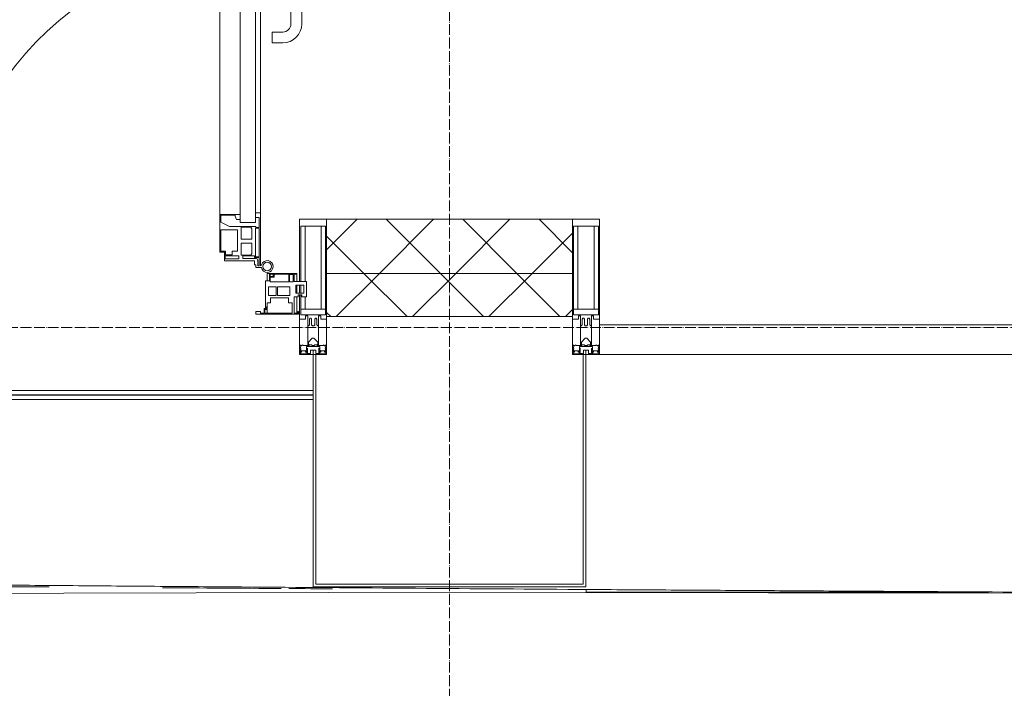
# Model space of a CAD drawing. Header units: millimetres. Extents: x 5617 to 101514, y 7718 to 215953.
# Tile 33 of 61: x 47503 to 49325, y 14732 to 15969. Entities that reach past the tile are written whole.
import ezdxf

# ---------------------------------------------------------------- set-up
doc = ezdxf.new("R2010")
doc.units = ezdxf.units.MM
doc.linetypes.add('ADSK_Линия сетки', pattern=[25, 20, -2.5, 0, -2.5])
doc.linetypes.add('Линия сетки', pattern=[25, 20, -2.5, 0, -2.5])
for name, color, linetype, lineweight in [('Двери', 7, 'Continuous', 18), ('Импосты витража', 7, 'Continuous', 18), ('Колонны', 7, 'Continuous', 18), ('Ограждение', 7, 'Continuous', 18), ('Оси', 7, 'Continuous', 9), ('Панели витража', 7, 'Continuous', 18), ('Поручни', 7, 'Continuous', 18), ('Стены разрез', 7, 'Continuous', 40), ('Стены штриховка', 7, 'Continuous', 40), ('Форма', 7, 'Continuous', 18), ('Формообразующий элемент-перекрытие', 7, 'Continuous', 18), ('Элементы узлов', 7, 'Continuous', 18)]:
    doc.layers.add(name, color=color, linetype=linetype, lineweight=lineweight)
pattern_1 = [(45, (0, 0), (-70.71068, 70.71068), []), (135, (0, 0), (-70.71068, -70.71068), [])]

# ---------------------------------------------------------------- blocks, each defined once
blk = doc.blocks.new('System Panel - A_PAN_Glass-7508020-МКСС_К4_L20_68_100_')
at = {"layer": 'Панели витража', "color": 253, "lineweight": 5, "true_color": 0xaaaaaa}
for p, q in [((656.25, 55), (-656.25, 55)), ((-656.25, 55), (-656.25, 0)), ((656.25, 0), (656.25, 55)), ((-656.25, 0), (656.25, 0))]:
    blk.add_line(p, q, dxfattribs=at)
blk = doc.blocks.new('Rectangular Mullion - 50Wx250H-V40-МКСС_К4_L20_68_100_')
at = {"layer": 'Элементы узлов', "color": 253, "lineweight": 5, "true_color": 0xaaaaaa}
for p, q in [((-25, 135.1), (-25, 250)), ((-25, 250), (0, 250)), ((-23, 237.3), (0, 237.3)), ((-23, 237.3), (-23, 135.1)), ((-14.9, 135.1), (-14.9, 237.3)), ((25, 250), (0, 250)), ((23, 237.3), (0, 237.3)), ((14.9, 84), (14.9, 237.3)), ((23, 237.3), (23, 73.6)), ((25, 65.2), (25, 250)), ((-25, 113.4), (-25, 128.4)), ((-23, 128.4), (-23, 113.4)), ((-25, 65.2), (-25, 110.1)), ((-23, 110.1), (-23, 73.6)), ((-14.9, 84), (-14.9, 106.6)), ((0, 84), (-23, 84)), ((-0.5, 73.6), (-23, 73.6)), ((0, 84), (23, 84)), ((0.5, 73.6), (23, 73.6)), ((-14, 65.2), (-25, 65.2)), ((-14, 71.3), (-14, 65.2)), ((-10, 71.3), (-14, 71.3)), ((-10, 53), (-10, 71.3)), ((-7, 65.2), (-5.9, 67.3)), ((-7, 65.2), (-7, 54.7)), ((-4.1, 67.3), (-5.9, 67.3)), ((-4.1, 67.3), (-2.9, 65.1)), ((-2.9, 65.1), (-2.9, 54.6)), ((4.1, 67.3), (2.9, 65.1)), ((2.9, 65.1), (2.9, 54.6)), ((4.1, 67.3), (5.9, 67.3)), ((7, 65.2), (5.9, 67.3)), ((7, 65.2), (7, 54.7)), ((10, 71.3), (14, 71.3)), ((10, 53), (10, 71.3)), ((14, 71.3), (14, 65.2)), ((14, 65.2), (25, 65.2)), ((-8.7, 53), (-10, 53)), ((-10, 53), (-10, 17)), ((-8.7, 53), (-7, 54.7)), ((-1.3, 53), (-2.9, 54.6)), ((0, 53), (-1.3, 53)), ((0, 53), (1.3, 53)), ((1.3, 53), (2.9, 54.6)), ((8.7, 53), (7, 54.7)), ((8.7, 53), (10, 53)), ((10, 53), (10, 17)), ((-8.5, 23), (-1.5, 30)), ((-8.5, 18.5), (-8.5, 23)), ((-7.5, 18.5), (-8.5, 18.5)), ((-7.5, 17), (-7.5, 18.5)), ((-1.5, 30), (0, 30)), ((1.5, 30), (0, 30)), ((8.5, 23), (1.5, 30)), ((7.5, 18.5), (8.5, 18.5)), ((7.5, 17), (7.5, 18.5)), ((8.5, 18.5), (8.5, 23)), ((-23.8, 14.6), (-25, 14.2)), ((-25, 0), (-25, 14.2)), ((-22.3, 17), (-23.8, 17)), ((-23.8, 17), (-23.8, 14.6)), ((-22.5, 10.6), (-23.8, 14.6)), ((-22.5, 10.6), (-23.7, 9.9)), ((-23.7, 1.3), (-23.7, 9.9)), ((-23.7, 1.3), (-11.8, 1.3)), ((-23.2, 10.2), (-22.5, 8)), ((-22.5, 8), (-22.5, 4.5)), ((-21.3, 4.5), (-22.5, 4.5)), ((-22.3, 17), (-22.3, 16)), ((-22.3, 16), (-21.3, 16)), ((-19, 17.6), (-21.3, 16)), ((-21.3, 4.5), (-21.3, 6.5)), ((-21.3, 6.5), (-14.2, 6.5)), ((-18.4, 16.6), (-19, 17.6)), ((-7.4, 16.6), (-18.4, 16.6)), ((-14.2, 6.5), (-14.2, 4.5)), ((-13.2, 4.5), (-14.2, 4.5)), ((-13.2, 4.5), (-12.2, 7.2)), ((-12.7, 7.6), (-11.3, 11.4)), ((-12.7, 7.6), (-11.8, 6.9)), ((-12.2, 9), (-12.2, 14.8)), ((-12.2, 14.8), (0, 14.8)), ((-11.8, 1.3), (-11.8, 6.9)), ((-10.5, 11.2), (-11.3, 11.4)), ((-10.5, 1.5), (-10.5, 11.2)), ((-4.8, 1.5), (-10.5, 1.5)), ((-10, 17), (-7.5, 17)), ((-7.4, 18), (-7.4, 16.6)), ((-2.6, 18), (-7.4, 18)), ((0, 8), (-4.8, 8)), ((-4.8, 1.5), (-4.8, 8)), ((-2.6, 18), (-2.6, 16.8)), ((-2.6, 16.8), (0, 16.8)), ((2.6, 16.8), (0, 16.8)), ((0, 14.8), (0, 16.8)), ((0, 14.8), (0, 16.8)), ((12.2, 14.8), (0, 14.8)), ((0, 0), (0, 8)), ((0, 8), (4.8, 8)), ((0, 0), (0, 8)), ((2.6, 18), (2.6, 16.8)), ((2.6, 18), (7.4, 18)), ((4.8, 1.5), (4.8, 8)), ((4.8, 1.5), (10.5, 1.5)), ((7.4, 18), (7.4, 16.6)), ((7.4, 16.6), (18.4, 16.6)), ((10, 17), (7.5, 17)), ((10.5, 11.2), (11.3, 11.4)), ((10.5, 1.5), (10.5, 11.2)), ((12.7, 7.6), (11.3, 11.4)), ((12.7, 7.6), (11.8, 6.9)), ((11.8, 1.3), (11.8, 6.9)), ((23.7, 1.3), (11.8, 1.3)), ((12.2, 9), (12.2, 14.8)), ((13.2, 4.5), (12.2, 7.2)), ((13.2, 4.5), (14.2, 4.5)), ((21.3, 6.5), (14.2, 6.5)), ((14.2, 6.5), (14.2, 4.5)), ((18.4, 16.6), (19, 17.6)), ((19, 17.6), (21.3, 16)), ((22.3, 16), (21.3, 16)), ((21.3, 4.5), (21.3, 6.5)), ((21.3, 4.5), (22.5, 4.5)), ((22.3, 17), (22.3, 16)), ((22.3, 17), (23.8, 17)), ((22.5, 10.6), (23.8, 14.6)), ((22.5, 10.6), (23.7, 9.9)), ((23.2, 10.2), (22.5, 8)), ((22.5, 8), (22.5, 4.5)), ((23.7, 1.3), (23.7, 9.9)), ((23.8, 17), (23.8, 14.6)), ((23.8, 14.6), (25, 14.2)), ((25, 0), (25, 14.2)), ((-25, 0), (0, 0)), ((25, 0), (0, 0))]:
    blk.add_line(p, q, dxfattribs=at)
for centre, start, end in [((-0.5, 73.1), 360, 90), ((0.5, 73.1), 90, 180)]:
    blk.add_arc(centre, 0.5, start, end, dxfattribs=at)
blk = doc.blocks.new('Rectangular Mullion - R_StandardFrame_50Wx250H-V41-МКСС_К4_L20_68_100_')
at = {"layer": 'Импосты витража', "color": 253, "lineweight": 5, "true_color": 0xaaaaaa}
for p, q in [((-25, -110.1), (-25, 0)), ((-25, 0), (0, 0)), ((5, 0), (25, 0)), ((25, 0), (25, -250)), ((-25, -128.4), (-25, -113.4)), ((-25, -250), (-25, -135.1)), ((25, -250), (-25, -250))]:
    blk.add_line(p, q, dxfattribs=at)
blk = doc.blocks.new('Rectangular Mullion - 50Wx250H-2623690-МКСС_К4_L20_68_100_')
at = {"layer": 'Элементы узлов', "color": 253, "lineweight": 5, "true_color": 0xaaaaaa}
for p, q in [((-25, 65.2), (-25, 250)), ((-25, 250), (0, 250)), ((-23, 237.3), (0, 237.3)), ((-23, 237.3), (-23, 73.6)), ((-14.9, 84), (-14.9, 237.3)), ((25, 250), (0, 250)), ((23, 237.3), (0, 237.3)), ((14.9, 84), (14.9, 237.3)), ((23, 237.3), (23, 73.6)), ((25, 65.2), (25, 250)), ((0, 84), (-23, 84)), ((-0.5, 73.6), (-23, 73.6)), ((0, 84), (23, 84)), ((0.5, 73.6), (23, 73.6)), ((-14, 65.2), (-25, 65.2)), ((-14, 71.3), (-14, 65.2)), ((-10, 71.3), (-14, 71.3)), ((-10, 53), (-10, 71.3)), ((-7, 65.2), (-5.9, 67.3)), ((-7, 65.2), (-7, 54.7)), ((-4.1, 67.3), (-5.9, 67.3)), ((-4.1, 67.3), (-2.9, 65.1)), ((-2.9, 65.1), (-2.9, 54.6)), ((4.1, 67.3), (2.9, 65.1)), ((2.9, 65.1), (2.9, 54.6)), ((4.1, 67.3), (5.9, 67.3)), ((7, 65.2), (5.9, 67.3)), ((7, 65.2), (7, 54.7)), ((10, 71.3), (14, 71.3)), ((10, 53), (10, 71.3)), ((14, 71.3), (14, 65.2)), ((14, 65.2), (25, 65.2)), ((-8.7, 53), (-10, 53)), ((-10, 53), (-10, 17)), ((-8.7, 53), (-7, 54.7)), ((-1.3, 53), (-2.9, 54.6)), ((0, 53), (-1.3, 53)), ((0, 53), (1.3, 53)), ((1.3, 53), (2.9, 54.6)), ((8.7, 53), (7, 54.7)), ((8.7, 53), (10, 53)), ((10, 53), (10, 17)), ((-8.5, 23), (-1.5, 30)), ((-8.5, 18.5), (-8.5, 23)), ((-7.5, 18.5), (-8.5, 18.5)), ((-7.5, 17), (-7.5, 18.5)), ((-1.5, 30), (0, 30)), ((1.5, 30), (0, 30)), ((8.5, 23), (1.5, 30)), ((7.5, 18.5), (8.5, 18.5)), ((7.5, 17), (7.5, 18.5)), ((8.5, 18.5), (8.5, 23)), ((-23.8, 14.6), (-25, 14.2)), ((-25, 0), (-25, 14.2)), ((-22.3, 17), (-23.8, 17)), ((-23.8, 17), (-23.8, 14.6)), ((-22.5, 10.6), (-23.8, 14.6)), ((-22.5, 10.6), (-23.7, 9.9)), ((-23.7, 1.3), (-23.7, 9.9)), ((-23.7, 1.3), (-11.8, 1.3)), ((-23.2, 10.2), (-22.5, 8)), ((-22.5, 8), (-22.5, 4.5)), ((-21.3, 4.5), (-22.5, 4.5)), ((-22.3, 17), (-22.3, 16)), ((-22.3, 16), (-21.3, 16)), ((-19, 17.6), (-21.3, 16)), ((-21.3, 4.5), (-21.3, 6.5)), ((-21.3, 6.5), (-14.2, 6.5)), ((-18.4, 16.6), (-19, 17.6)), ((-7.4, 16.6), (-18.4, 16.6)), ((-14.2, 6.5), (-14.2, 4.5)), ((-13.2, 4.5), (-14.2, 4.5)), ((-13.2, 4.5), (-12.2, 7.2)), ((-12.7, 7.6), (-11.3, 11.4)), ((-12.7, 7.6), (-11.8, 6.9)), ((-12.2, 9), (-12.2, 14.8)), ((-12.2, 14.8), (0, 14.8)), ((-11.8, 1.3), (-11.8, 6.9)), ((-10.5, 11.2), (-11.3, 11.4)), ((-10.5, 1.5), (-10.5, 11.2)), ((-4.8, 1.5), (-10.5, 1.5)), ((-10, 17), (-7.5, 17)), ((-7.4, 18), (-7.4, 16.6)), ((-2.6, 18), (-7.4, 18)), ((0, 8), (-4.8, 8)), ((-4.8, 1.5), (-4.8, 8)), ((-2.6, 18), (-2.6, 16.8)), ((-2.6, 16.8), (0, 16.8)), ((2.6, 16.8), (0, 16.8)), ((0, 14.8), (0, 16.8)), ((0, 14.8), (0, 16.8)), ((12.2, 14.8), (0, 14.8)), ((0, 0), (0, 8)), ((0, 8), (4.8, 8)), ((0, 0), (0, 8)), ((2.6, 18), (2.6, 16.8)), ((2.6, 18), (7.4, 18)), ((4.8, 1.5), (4.8, 8)), ((4.8, 1.5), (10.5, 1.5)), ((7.4, 18), (7.4, 16.6)), ((7.4, 16.6), (18.4, 16.6)), ((10, 17), (7.5, 17)), ((10.5, 11.2), (11.3, 11.4)), ((10.5, 1.5), (10.5, 11.2)), ((12.7, 7.6), (11.3, 11.4)), ((12.7, 7.6), (11.8, 6.9)), ((11.8, 1.3), (11.8, 6.9)), ((23.7, 1.3), (11.8, 1.3)), ((12.2, 9), (12.2, 14.8)), ((13.2, 4.5), (12.2, 7.2)), ((13.2, 4.5), (14.2, 4.5)), ((21.3, 6.5), (14.2, 6.5)), ((14.2, 6.5), (14.2, 4.5)), ((18.4, 16.6), (19, 17.6)), ((19, 17.6), (21.3, 16)), ((22.3, 16), (21.3, 16)), ((21.3, 4.5), (21.3, 6.5)), ((21.3, 4.5), (22.5, 4.5)), ((22.3, 17), (22.3, 16)), ((22.3, 17), (23.8, 17)), ((22.5, 10.6), (23.8, 14.6)), ((22.5, 10.6), (23.7, 9.9)), ((23.2, 10.2), (22.5, 8)), ((22.5, 8), (22.5, 4.5)), ((23.7, 1.3), (23.7, 9.9)), ((23.8, 17), (23.8, 14.6)), ((23.8, 14.6), (25, 14.2)), ((25, 0), (25, 14.2)), ((-25, 0), (0, 0)), ((25, 0), (0, 0))]:
    blk.add_line(p, q, dxfattribs=at)
for centre, start, end in [((-0.5, 73.1), 360, 90), ((0.5, 73.1), 90, 180)]:
    blk.add_arc(centre, 0.5, start, end, dxfattribs=at)
blk = doc.blocks.new('Rectangular Mullion - R_StandardFrame_50Wx250H-7505731-МКСС_К4_L20_68_100_')
at = {"layer": 'Импосты витража', "color": 253, "lineweight": 5, "true_color": 0xaaaaaa}
for p, q in [((-25, -250), (-25, 0)), ((-25, 0), (-5, 0)), ((0, 0), (25, 0)), ((25, 0), (25, -250)), ((25, -250), (-25, -250))]:
    blk.add_line(p, q, dxfattribs=at)
blk = doc.blocks.new('A_PAN_ALU_Door_Double - EXT_1_Double_EQ-7507534-МКСС_К4_L20_68_100_')
at = {"layer": 'Двери', "color": 253, "lineweight": 5, "true_color": 0xaaaaaa}
for p, q in [((-583.7, 659.3), (-583.7, 758.9)), ((-583.7, 758.9), (-578.6, 758.9)), ((-583.7, 659.3), (-583.7, 758.9)), ((-583.7, 758.9), (-578.6, 758.9)), ((-581.6, 750.3), (-581.6, 742.3)), ((-579.8, 750.3), (-581.6, 750.3)), ((-581.6, 750.3), (-581.6, 742.3)), ((-579.8, 750.3), (-581.6, 750.3)), ((-579.8, 748.9), (-579.8, 750.3)), ((-579.8, 748.9), (-579.8, 750.3)), ((-578.6, 748.9), (-579.8, 748.9)), ((-578.6, 748.9), (-579.8, 748.9)), ((-578.6, 758.9), (-578.6, 748.9)), ((-578.6, 758.9), (-578.6, 748.9)), ((583.7, 758.9), (578.6, 758.9)), ((578.6, 758.9), (578.6, 748.9)), ((583.7, 758.9), (578.6, 758.9)), ((578.6, 758.9), (578.6, 748.9)), ((578.6, 748.9), (579.8, 748.9)), ((578.6, 748.9), (579.8, 748.9)), ((579.8, 748.9), (579.8, 750.3)), ((579.8, 750.3), (581.6, 750.3)), ((579.8, 748.9), (579.8, 750.3)), ((579.8, 750.3), (581.6, 750.3)), ((581.6, 750.3), (581.6, 742.3)), ((581.6, 750.3), (581.6, 742.3)), ((583.7, 659.3), (583.7, 758.9)), ((583.7, 659.3), (583.7, 758.9)), ((-581.6, 742.3), (-572.9, 742.3)), ((-581.6, 742.3), (-572.9, 742.3)), ((-581.6, 740.6), (-581.6, 688.2)), ((-574.6, 740.6), (-581.6, 740.6)), ((-581.6, 740.6), (-581.6, 688.2)), ((-574.6, 740.6), (-581.6, 740.6)), ((-574.6, 688.2), (-574.6, 740.6)), ((-574.6, 688.2), (-574.6, 740.6)), ((-572.9, 742.3), (-572.9, 739.3)), ((-572.9, 742.3), (-572.9, 739.3)), ((-572.9, 739.3), (-543.6, 739.3)), ((-572.9, 739.3), (-543.6, 739.3)), ((-566.1, 737.5), (-567.6, 734.8)), ((-566.1, 737.5), (-567.6, 734.8)), ((-567.6, 734.8), (-567.6, 715.8)), ((-567.6, 734.8), (-567.6, 715.8)), ((-547.7, 737.5), (-566.1, 737.5)), ((-547.7, 737.5), (-566.1, 737.5)), ((-547.7, 715.8), (-547.7, 737.5)), ((-547.7, 715.8), (-547.7, 737.5)), ((-543.6, 744.8), (-518.6, 744.8)), ((-543.6, 739.3), (-543.6, 744.8)), ((-543.6, 744.8), (-518.6, 744.8)), ((-543.6, 739.3), (-543.6, 744.8)), ((-541.3, 730.5), (-541.3, 691)), ((-531.2, 730.5), (-541.3, 730.5)), ((-541.3, 730.5), (-541.3, 691)), ((-531.2, 730.5), (-541.3, 730.5)), ((-531.2, 737.1), (-531.2, 730.5)), ((-518.8, 737.1), (-531.2, 737.1)), ((-531.2, 737.1), (-531.2, 730.5)), ((-518.8, 737.1), (-531.2, 737.1)), ((-518.8, 730.6), (-518.8, 737.1)), ((-518.8, 730.6), (-518.8, 737.1)), ((-510.6, 730.6), (-518.8, 730.6)), ((-510.6, 730.6), (-518.8, 730.6)), ((-518.6, 744.8), (-518.6, 741.8)), ((-518.6, 744.8), (-518.6, 741.8)), ((-518.6, 741.8), (-517.1, 741.8)), ((-518.6, 741.8), (-517.1, 741.8)), ((-517.1, 741.8), (-517.1, 732.3)), ((-517.1, 741.8), (-517.1, 732.3)), ((-517.1, 732.3), (-508.2, 732.3)), ((-517.1, 732.3), (-508.2, 732.3)), ((-510.6, 691), (-510.6, 730.6)), ((-510.6, 691), (-510.6, 730.6)), ((-508.2, 732.3), (-508.2, 662.3)), ((-508.2, 732.3), (-508.2, 662.3)), ((517.1, 732.3), (508.2, 732.3)), ((508.2, 732.3), (508.2, 662.3)), ((517.1, 732.3), (508.2, 732.3)), ((508.2, 732.3), (508.2, 662.3)), ((510.6, 691), (510.6, 730.6)), ((510.6, 730.6), (518.8, 730.6)), ((510.6, 691), (510.6, 730.6)), ((510.6, 730.6), (518.8, 730.6)), ((518.6, 741.8), (517.1, 741.8)), ((517.1, 741.8), (517.1, 732.3)), ((518.6, 741.8), (517.1, 741.8)), ((517.1, 741.8), (517.1, 732.3)), ((543.6, 744.8), (518.6, 744.8)), ((518.6, 744.8), (518.6, 741.8)), ((543.6, 744.8), (518.6, 744.8)), ((518.6, 744.8), (518.6, 741.8)), ((518.8, 730.6), (518.8, 737.1)), ((518.8, 737.1), (531.2, 737.1)), ((518.8, 730.6), (518.8, 737.1)), ((518.8, 737.1), (531.2, 737.1)), ((531.2, 737.1), (531.2, 730.5)), ((531.2, 737.1), (531.2, 730.5)), ((531.2, 730.5), (541.3, 730.5)), ((531.2, 730.5), (541.3, 730.5)), ((541.3, 730.5), (541.3, 691)), ((541.3, 730.5), (541.3, 691)), ((543.6, 739.3), (543.6, 744.8)), ((543.6, 739.3), (543.6, 744.8)), ((572.9, 739.3), (543.6, 739.3)), ((572.9, 739.3), (543.6, 739.3)), ((547.7, 715.8), (547.7, 737.5)), ((547.7, 737.5), (566.1, 737.5)), ((547.7, 715.8), (547.7, 737.5)), ((547.7, 737.5), (566.1, 737.5)), ((566.1, 737.5), (567.6, 734.8)), ((566.1, 737.5), (567.6, 734.8)), ((567.6, 734.8), (567.6, 715.8)), ((567.6, 734.8), (567.6, 715.8)), ((581.6, 742.3), (572.9, 742.3)), ((572.9, 742.3), (572.9, 739.3)), ((581.6, 742.3), (572.9, 742.3)), ((572.9, 742.3), (572.9, 739.3)), ((574.6, 688.2), (574.6, 740.6)), ((574.6, 740.6), (581.6, 740.6)), ((574.6, 688.2), (574.6, 740.6)), ((574.6, 740.6), (581.6, 740.6)), ((581.6, 740.6), (581.6, 688.2)), ((581.6, 740.6), (581.6, 688.2)), ((-567.6, 715.8), (-547.7, 715.8)), ((-567.6, 715.8), (-547.7, 715.8)), ((567.6, 715.8), (547.7, 715.8)), ((567.6, 715.8), (547.7, 715.8)), ((-567.6, 708), (-567.6, 688.9)), ((-547.7, 708), (-567.6, 708)), ((-567.6, 708), (-567.6, 688.9)), ((-547.7, 708), (-567.6, 708)), ((-547.7, 686.3), (-547.7, 708)), ((-547.7, 686.3), (-547.7, 708)), ((547.7, 708), (567.6, 708)), ((547.7, 686.3), (547.7, 708)), ((547.7, 708), (567.6, 708)), ((547.7, 686.3), (547.7, 708)), ((567.6, 708), (567.6, 688.9)), ((567.6, 708), (567.6, 688.9)), ((-583.7, 244.2), (-583.7, 677.3)), ((-581.6, 688.2), (-574.6, 688.2)), ((-581.6, 688.2), (-574.6, 688.2)), ((-581.6, 686.5), (-581.6, 668.4)), ((-575.4, 686.5), (-581.6, 686.5)), ((-581.6, 686.5), (-581.6, 668.4)), ((-575.4, 686.5), (-581.6, 686.5)), ((-575.4, 684.5), (-575.4, 686.5)), ((-575.4, 684.5), (-575.4, 686.5)), ((-526.4, 684.5), (-575.4, 684.5)), ((-526.4, 684.5), (-575.4, 684.5)), ((-574.6, 677.3), (-546, 677.3)), ((-574.6, 244.2), (-574.6, 677.3)), ((-567.6, 688.9), (-566.1, 686.3)), ((-567.6, 688.9), (-566.1, 686.3)), ((-566.1, 686.3), (-547.7, 686.3)), ((-566.1, 686.3), (-547.7, 686.3)), ((-546, 677.3), (-546, 244.2)), ((-541.3, 691), (-510.6, 691)), ((-541.3, 691), (-510.6, 691)), ((-510.6, 676.8), (-526.4, 684.5)), ((-510.6, 676.8), (-526.4, 684.5)), ((-510.6, 663.8), (-510.6, 676.8)), ((-510.6, 663.8), (-510.6, 676.8)), ((541.3, 691), (510.6, 691)), ((541.3, 691), (510.6, 691)), ((510.6, 676.8), (526.4, 684.5)), ((510.6, 676.8), (526.4, 684.5)), ((510.6, 663.8), (510.6, 676.8)), ((510.6, 663.8), (510.6, 676.8)), ((526.4, 684.5), (575.4, 684.5)), ((526.4, 684.5), (575.4, 684.5)), ((546, 677.3), (546, 244.2)), ((574.6, 677.3), (546, 677.3)), ((566.1, 686.3), (547.7, 686.3)), ((566.1, 686.3), (547.7, 686.3)), ((567.6, 688.9), (566.1, 686.3)), ((567.6, 688.9), (566.1, 686.3)), ((581.6, 688.2), (574.6, 688.2)), ((581.6, 688.2), (574.6, 688.2)), ((574.6, 244.2), (574.6, 677.3)), ((575.4, 684.5), (575.4, 686.5)), ((575.4, 686.5), (581.6, 686.5)), ((575.4, 684.5), (575.4, 686.5)), ((575.4, 686.5), (581.6, 686.5)), ((581.6, 686.5), (581.6, 668.4)), ((581.6, 686.5), (581.6, 668.4)), ((583.7, 244.2), (583.7, 677.3)), ((-574.6, 659.3), (-583.7, 659.3)), ((-574.6, 659.3), (-583.7, 659.3)), ((-581.6, 668.4), (-574.6, 668.4)), ((-581.6, 668.4), (-574.6, 668.4)), ((-574.6, 668.4), (-574.6, 659.3)), ((-574.6, 668.4), (-574.6, 659.3)), ((-546, 672), (-539.3, 672)), ((-546, 662.3), (-546, 672)), ((-546, 672), (-539.3, 672)), ((-546, 662.3), (-546, 672)), ((-508.2, 662.3), (-546, 662.3)), ((-508.2, 662.3), (-546, 662.3)), ((-539.3, 672), (-537.1, 665.9)), ((-539.3, 672), (-537.1, 665.9)), ((-537.1, 665.9), (-537.1, 663.8)), ((-537.1, 665.9), (-537.1, 663.8)), ((-537.1, 663.8), (-510.6, 663.8)), ((-537.1, 663.8), (-510.6, 663.8)), ((-508.2, 662.3), (-508.2, 259.2)), ((508.2, 662.3), (546, 662.3)), ((508.2, 662.3), (546, 662.3)), ((508.2, 662.3), (508.2, 259.2)), ((537.1, 663.8), (510.6, 663.8)), ((537.1, 663.8), (510.6, 663.8)), ((539.3, 672), (537.1, 665.9)), ((539.3, 672), (537.1, 665.9)), ((537.1, 665.9), (537.1, 663.8)), ((537.1, 665.9), (537.1, 663.8)), ((546, 672), (539.3, 672)), ((546, 672), (539.3, 672)), ((546, 662.3), (546, 672)), ((546, 662.3), (546, 672)), ((581.6, 668.4), (574.6, 668.4)), ((574.6, 668.4), (574.6, 659.3)), ((581.6, 668.4), (574.6, 668.4)), ((574.6, 668.4), (574.6, 659.3)), ((574.6, 659.3), (583.7, 659.3)), ((574.6, 659.3), (583.7, 659.3)), ((-583.7, 262.2), (-574.6, 262.2)), ((-583.7, 164.2), (-583.7, 262.2)), ((-574.6, 262.2), (-574.6, 253.1)), ((-546, 259.2), (-508.2, 259.2)), ((-546, 249.6), (-546, 259.2)), ((-537.1, 255.7), (-539.3, 249.6)), ((-537.1, 257.7), (-537.1, 255.7)), ((-510.6, 257.7), (-537.1, 257.7)), ((-510.6, 244.7), (-510.6, 257.7)), ((-508.2, 259.2), (-508.2, 189.3)), ((546, 259.2), (508.2, 259.2)), ((508.2, 259.2), (508.2, 189.3)), ((510.6, 244.7), (510.6, 257.7)), ((510.6, 257.7), (537.1, 257.7)), ((537.1, 257.7), (537.1, 255.7)), ((537.1, 255.7), (539.3, 249.6)), ((546, 249.6), (546, 259.2)), ((583.7, 262.2), (574.6, 262.2)), ((574.6, 262.2), (574.6, 253.1)), ((583.7, 164.2), (583.7, 262.2)), ((-581.6, 253.1), (-581.6, 235.1)), ((-574.6, 253.1), (-581.6, 253.1)), ((-575.4, 237), (-526.4, 237)), ((-575.4, 235.1), (-575.4, 237)), ((-574.6, 244.2), (-546, 244.2)), ((-539.3, 249.6), (-546, 249.6)), ((-526.4, 237), (-510.6, 244.7)), ((526.4, 237), (510.6, 244.7)), ((575.4, 237), (526.4, 237)), ((539.3, 249.6), (546, 249.6)), ((574.6, 244.2), (546, 244.2)), ((574.6, 253.1), (581.6, 253.1)), ((575.4, 235.1), (575.4, 237)), ((581.6, 253.1), (581.6, 235.1)), ((-581.6, 235.1), (-575.4, 235.1)), ((-581.6, 233.4), (-581.6, 180.9)), ((-574.6, 233.4), (-581.6, 233.4)), ((-574.6, 180.9), (-574.6, 233.4)), ((-566.1, 235.3), (-567.6, 232.6)), ((-567.6, 232.6), (-567.6, 213.6)), ((-547.7, 235.3), (-566.1, 235.3)), ((-547.7, 213.6), (-547.7, 235.3)), ((-541.3, 230.6), (-541.3, 191)), ((-510.6, 230.6), (-541.3, 230.6)), ((-510.6, 191), (-510.6, 230.6)), ((510.6, 230.6), (541.3, 230.6)), ((510.6, 191), (510.6, 230.6)), ((541.3, 230.6), (541.3, 191)), ((547.7, 213.6), (547.7, 235.3)), ((547.7, 235.3), (566.1, 235.3)), ((566.1, 235.3), (567.6, 232.6)), ((567.6, 232.6), (567.6, 213.6)), ((574.6, 233.4), (581.6, 233.4)), ((574.6, 180.9), (574.6, 233.4)), ((581.6, 235.1), (575.4, 235.1)), ((581.6, 233.4), (581.6, 180.9)), ((-567.6, 213.6), (-547.7, 213.6)), ((-567.6, 205.7), (-567.6, 186.7)), ((-547.7, 205.7), (-567.6, 205.7)), ((-547.7, 184), (-547.7, 205.7)), ((567.6, 213.6), (547.7, 213.6)), ((547.7, 205.7), (567.6, 205.7)), ((547.7, 184), (547.7, 205.7)), ((567.6, 205.7), (567.6, 186.7)), ((-567.6, 186.7), (-566.1, 184)), ((-566.1, 184), (-547.7, 184)), ((-541.3, 191), (-531.2, 191)), ((-531.2, 191), (-531.2, 184.4)), ((-531.2, 184.4), (-518.8, 184.4)), ((-518.8, 191), (-510.6, 191)), ((-518.8, 184.4), (-518.8, 191)), ((-517.1, 189.3), (-517.1, 173.3)), ((-508.2, 189.3), (-517.1, 189.3)), ((508.2, 189.3), (517.1, 189.3)), ((518.8, 191), (510.6, 191)), ((517.1, 189.3), (517.1, 173.3)), ((518.8, 184.4), (518.8, 191)), ((531.2, 184.4), (518.8, 184.4)), ((541.3, 191), (531.2, 191)), ((531.2, 191), (531.2, 184.4)), ((566.1, 184), (547.7, 184)), ((567.6, 186.7), (566.1, 184)), ((-581.6, 180.9), (-574.6, 180.9)), ((-581.6, 179.2), (-581.6, 164.2)), ((-572.9, 179.2), (-581.6, 179.2)), ((-581.6, 164.2), (-578.6, 164.2)), ((-578.6, 164.2), (-578.6, 174.5)), ((-575.5, 177.5), (-551.3, 177.5)), ((-575.1, 165.6), (-575.1, 160.7)), ((-572.4, 165.6), (-575.1, 165.6)), ((-572.9, 182.2), (-572.9, 179.2)), ((-551.3, 182.2), (-572.9, 182.2)), ((-572.4, 173.3), (-572.4, 165.6)), ((-517.1, 173.3), (-572.4, 173.3)), ((-551.3, 177.5), (-551.3, 182.2)), ((-543.6, 182.2), (-543.6, 176.7)), ((-518.6, 182.2), (-543.6, 182.2)), ((-543.6, 176.7), (-518.6, 176.7)), ((-518.6, 176.7), (-518.6, 182.2)), ((517.1, 173.3), (572.4, 173.3)), ((518.6, 182.2), (543.6, 182.2)), ((518.6, 176.7), (518.6, 182.2)), ((543.6, 176.7), (518.6, 176.7)), ((543.6, 182.2), (543.6, 176.7)), ((551.3, 177.5), (551.3, 182.2)), ((551.3, 182.2), (572.9, 182.2)), ((575.5, 177.5), (551.3, 177.5)), ((572.4, 173.3), (572.4, 165.6)), ((572.4, 165.6), (575.1, 165.6)), ((572.9, 182.2), (572.9, 179.2)), ((572.9, 179.2), (581.6, 179.2)), ((581.6, 180.9), (574.6, 180.9)), ((575.1, 165.6), (575.1, 160.7)), ((578.6, 164.2), (578.6, 174.5)), ((581.6, 164.2), (578.6, 164.2)), ((581.6, 179.2), (581.6, 164.2)), ((-575.1, 160.7), (-585.4, 160.7)), ((575.1, 160.7), (585.4, 160.7))]:
    blk.add_line(p, q, dxfattribs=at)
at = {"layer": 'Двери', "lineweight": 5}
for p, q in [((-597.6, 721.7), (-626.4, 720.7)), ((-597.6, 723.5), (-597.6, 696)), ((-583.6, 726), (-595.1, 726)), ((583.6, 726), (595.1, 726)), ((597.6, 723.5), (597.6, 696)), ((597.6, 721.7), (626.4, 720.7)), ((-624.5, 698.8), (-597.6, 697.7)), ((-595.1, 693.5), (-583.6, 693.5)), ((595.1, 693.5), (583.6, 693.5)), ((624.5, 698.8), (597.6, 697.7)), ((-660.1, 685.7), (-660.1, 611.5)), ((-640.1, 611.5), (-640.1, 683.8)), ((640.1, 611.5), (640.1, 683.8)), ((660.1, 685.7), (660.1, 611.5)), ((-605.1, 596.5), (-625.1, 596.5)), ((-605.1, 576.5), (-605.1, 596.5)), ((605.1, 576.5), (605.1, 596.5)), ((605.1, 596.5), (625.1, 596.5)), ((-625.1, 576.5), (-605.1, 576.5)), ((625.1, 576.5), (605.1, 576.5))]:
    blk.add_line(p, q, dxfattribs=at)
at = {"layer": 'Двери', "color": 254, "lineweight": 5, "true_color": 0xd4d4d4}
for centre, start, end in [((-596.2, 162.6), 359.296, 89.0613), ((596.2, 162.6), 90.9387, 180.704)]:
    blk.add_arc(centre, 596.2, start, end, dxfattribs=at)
at = {"layer": 'Двери', "lineweight": 5}
for centre, radius, start, end in [((-625.1, 685.7), 35, 92.1945, 180), ((-595.1, 723.5), 2.5, 90, 180), ((595.1, 723.5), 2.5, 360, 90), ((625.1, 685.7), 35, 360, 87.8055), ((-625.1, 683.8), 15, 87.8056, 180), ((-595.1, 696), 2.5, 180, 270), ((595.1, 696), 2.5, 270, 360), ((625.1, 683.8), 15, 0, 92.1944), ((-625.1, 611.5), 35, 180, 270), ((-625.1, 611.5), 15, 180, 270), ((625.1, 611.5), 35, 270, 360), ((625.1, 611.5), 15, 270, 360)]:
    blk.add_arc(centre, radius, start, end, dxfattribs=at)
at = {"layer": 'Двери', "color": 253, "lineweight": 5, "true_color": 0xaaaaaa}
for centre, radius, start, end in [((-596.2, 162.7), 11, 16.047, 350.0284), ((-596.2, 162.6), 8, 90, 270), ((-596.2, 162.6), 8, 270, 90), ((-583.7, 166.3), 2.03, 196.0721, 270), ((-575.5, 174.5), 3, 90, 180), ((575.5, 174.5), 3, 360, 90), ((583.7, 166.3), 2.03, 270, 343.9279), ((596.2, 162.7), 11, 189.9716, 163.953), ((596.2, 162.6), 8, 90, 270), ((596.2, 162.6), 8, 270, 90)]:
    blk.add_arc(centre, radius, start, end, dxfattribs=at)
at = {"layer": 'Панели витража', "color": 253, "lineweight": 5, "true_color": 0xaaaaaa}
for p, q in [((-600.3, 150), (-651.2, 150)), ((-651.2, 150), (-651.2, 148.5)), ((-651.2, 148.5), (-645.9, 148.5)), ((-651.2, 148.5), (-651.2, 135.1)), ((-645.9, 148.5), (-645.9, 135.1)), ((-644.3, 134.5), (-644.3, 148.2)), ((-644.3, 148.2), (-637.3, 148.2)), ((-637.3, 148.2), (-637.3, 134.5)), ((-635.9, 134.2), (-635.9, 148.4)), ((-635.9, 148.4), (-608.9, 148.4)), ((-608.9, 148.4), (-608.9, 142.8)), ((-607.5, 148.7), (-601.5, 148.7)), ((-607.5, 144.4), (-607.5, 148.7)), ((-601.5, 148.7), (-601.5, 144.4)), ((-600.3, 136.5), (-600.3, 150)), ((-596.2, 150), (-600.3, 150)), ((-596.2, 136.5), (-596.2, 150)), ((596.2, 150), (596.2, 136.5)), ((600.3, 150), (596.2, 150)), ((651.2, 150), (600.3, 150)), ((600.3, 150), (600.3, 136.5)), ((601.5, 144.4), (601.5, 148.7)), ((601.5, 148.7), (607.5, 148.7)), ((607.5, 148.7), (607.5, 144.4)), ((608.9, 142.8), (608.9, 148.4)), ((608.9, 148.4), (635.9, 148.4)), ((635.9, 148.4), (635.9, 134.2)), ((637.3, 148.2), (644.3, 148.2)), ((637.3, 134.5), (637.3, 148.2)), ((644.3, 148.2), (644.3, 134.5)), ((645.9, 135.1), (645.9, 148.5)), ((645.9, 148.5), (651.2, 148.5)), ((651.2, 148.5), (651.2, 150)), ((651.2, 135.1), (651.2, 148.5)), ((-645.9, 135.1), (-669.2, 135.1)), ((-669.2, 135.1), (-669.2, 106.6)), ((-664.2, 113.4), (-664.2, 128.4)), ((-664.2, 128.4), (-649.2, 128.4)), ((-651.2, 128.4), (-651.2, 113.4)), ((-649.2, 128.4), (-649.2, 113.4)), ((-637.3, 134.5), (-644.3, 134.5)), ((-601.9, 134.2), (-635.9, 134.2)), ((-608.9, 142.8), (-601.9, 142.8)), ((-601.5, 144.4), (-607.5, 144.4)), ((-601.9, 142.8), (-601.9, 134.2)), ((-593.3, 136.5), (-600.3, 136.5)), ((-593.3, 84.8), (-593.3, 136.5)), ((600.3, 136.5), (593.3, 136.5)), ((593.3, 136.5), (593.3, 84.8)), ((607.5, 144.4), (601.5, 144.4)), ((601.9, 134.2), (601.9, 142.8)), ((601.9, 142.8), (608.9, 142.8)), ((635.9, 134.2), (601.9, 134.2)), ((644.3, 134.5), (637.3, 134.5)), ((669.2, 135.1), (645.9, 135.1)), ((649.2, 128.4), (664.2, 128.4)), ((649.2, 113.4), (649.2, 128.4)), ((651.2, 113.4), (651.2, 128.4)), ((664.2, 128.4), (664.2, 113.4)), ((669.2, 106.6), (669.2, 135.1)), ((-649.2, 113.4), (-664.2, 113.4)), ((-660.2, 106.6), (-660.2, 110.1)), ((-660.2, 110.1), (-653.3, 110.1)), ((-653.3, 110.1), (-653.3, 106.6)), ((-637.8, 108.8), (-637.8, 125)), ((-637.8, 125), (-615.2, 125)), ((-615.2, 125), (-615.2, 108.8)), ((-613, 108.8), (-613, 125)), ((-613, 125), (-598.7, 125)), ((-598.7, 125), (-598.7, 108.8)), ((598.7, 125), (613, 125)), ((598.7, 108.8), (598.7, 125)), ((613, 125), (613, 108.8)), ((615.2, 125), (637.8, 125)), ((615.2, 108.8), (615.2, 125)), ((637.8, 125), (637.8, 108.8)), ((664.2, 113.4), (649.2, 113.4)), ((653.3, 106.6), (653.3, 110.1)), ((653.3, 110.1), (660.2, 110.1)), ((660.2, 110.1), (660.2, 106.6)), ((-669.2, 106.6), (-660.2, 106.6)), ((-653.3, 106.6), (-646.3, 106.6)), ((-651.2, 106.6), (-651.2, 76.7)), ((-646.3, 106.6), (-646.3, 76.7)), ((-642.4, 76.3), (-642.4, 95.5)), ((-642.4, 95.5), (-635.3, 95.5)), ((-615.2, 108.8), (-637.8, 108.8)), ((-635.3, 95.5), (-635.3, 105)), ((-635.3, 105), (-602.1, 105)), ((-598.7, 108.8), (-613, 108.8)), ((-602.1, 105), (-602.1, 95.5)), ((-602.1, 95.5), (-595.8, 95.5)), ((-596.2, 76.2), (-596.2, 95.5)), ((-595.8, 95.5), (-595.8, 89)), ((595.8, 89), (595.8, 95.5)), ((595.8, 95.5), (602.1, 95.5)), ((596.2, 95.5), (596.2, 76.2)), ((613, 108.8), (598.7, 108.8)), ((602.1, 95.5), (602.1, 105)), ((602.1, 105), (635.3, 105)), ((637.8, 108.8), (615.2, 108.8)), ((635.3, 105), (635.3, 95.5)), ((635.3, 95.5), (642.4, 95.5)), ((642.4, 95.5), (642.4, 76.3)), ((646.3, 76.7), (646.3, 106.6)), ((646.3, 106.6), (653.3, 106.6)), ((651.2, 76.7), (651.2, 106.6)), ((660.2, 106.6), (669.2, 106.6)), ((-652.8, 79.5), (-654.3, 79.5)), ((-654.3, 79.5), (-654.3, 74.5)), ((-654.3, 74.5), (-575.3, 74.5)), ((-652.8, 76.7), (-652.8, 79.5)), ((-646.3, 76.7), (-652.8, 76.7)), ((-592, 76.3), (-642.4, 76.3)), ((-595.8, 89), (-595, 88.2)), ((-595, 88.2), (-595, 83.1)), ((-595, 83.1), (-592, 83.1)), ((-590.3, 84.8), (-593.3, 84.8)), ((-592, 83.1), (-592, 76.3)), ((-590.3, 76.5), (-590.3, 84.8)), ((-583.9, 76.5), (-590.3, 76.5)), ((-575.3, 79.5), (-583.9, 79.5)), ((-583.9, 79.5), (-583.9, 76.5)), ((-575.3, 74.5), (-575.3, 79.5)), ((583.9, 79.5), (575.3, 79.5)), ((575.3, 79.5), (575.3, 74.5)), ((575.3, 74.5), (654.3, 74.5)), ((583.9, 76.5), (583.9, 79.5)), ((590.3, 76.5), (583.9, 76.5)), ((593.3, 84.8), (590.3, 84.8)), ((590.3, 84.8), (590.3, 76.5)), ((592, 76.3), (592, 83.1)), ((592, 83.1), (595, 83.1)), ((642.4, 76.3), (592, 76.3)), ((595, 88.2), (595.8, 89)), ((595, 83.1), (595, 88.2)), ((652.8, 76.7), (646.3, 76.7)), ((654.3, 79.5), (652.8, 79.5)), ((652.8, 79.5), (652.8, 76.7)), ((654.3, 74.5), (654.3, 79.5))]:
    blk.add_line(p, q, dxfattribs=at)
blk = doc.blocks.new('Ограждение - Ограждение-6014849-МКСС_К4_L20_68_100_')
at = {"layer": 'Поручни', "color": 253, "lineweight": 5, "true_color": 0xaaaaaa}
for p, q in [((42947.5, -116.5), (41585, -116.5)), ((42947.5, -124.5), (41585, -124.5)), ((42947.5, -125.5), (41585, -125.5)), ((42947.5, -133.5), (41585, -133.5))]:
    blk.add_line(p, q, dxfattribs=at)
blk = doc.blocks.new('A_SLK_PAN_Type1 - Прямой тип панели-6537791-МКСС_К4_L20_68_100_')
at = {"layer": 'Колонны', "lineweight": 5}
for p, q in [((-252.5, 430), (252.5, 430)), ((-252.5, 0), (-252.5, 430)), ((-247.5, 425), (-247.5, 0)), ((247.5, 425), (-247.5, 425)), ((247.5, 0), (247.5, 425)), ((252.5, 430), (252.5, 0)), ((-247.5, 0), (-252.5, 0)), ((252.5, 0), (247.5, 0))]:
    blk.add_line(p, q, dxfattribs=at)
blk = doc.blocks.new('A_OGR_PAN_Отлив - A_OGR_PAN_Отлив-6121425-МКСС_К4_L20_68_100_')
at = {"layer": 'Колонны', "color": 253, "lineweight": 5, "true_color": 0xaaaaaa}
for q in [(-681.2, -436.3), (64, -440)]:
    blk.add_line((-681.2, -440), q, dxfattribs=at)
blk = doc.blocks.new('A_OGR_PAN_Отлив - A_OGR_PAN_Отлив-6121893-МКСС_К4_L20_68_100_')
at = {"layer": 'Колонны', "color": 253, "lineweight": 5, "true_color": 0xaaaaaa}
for q in [(-681.2, -423), (192.7, -430)]:
    blk.add_line((-681.2, -430), q, dxfattribs=at)
blk = doc.blocks.new('135_SLK_K4_AR_FCD_rvt-1-МКСС_К4_L20_68_100_')
at = {"layer": 'Стены разрез', "lineweight": 5, "true_color": 0xaaaaaa}
h = blk.add_hatch(dxfattribs=at)
h.set_pattern_fill('FP_4', color=253, style=0, pattern_type=2)
h.set_pattern_definition(pattern_1)
h.paths.add_polyline_path([(126001.1, 15500), (126177.5, 15500), (126177.5, 15600), (125722.5, 15600), (125722.5, 15500), (125746.4, 15500)])
h = blk.add_hatch(dxfattribs=at)
h.set_pattern_fill('FP_4', color=253, style=0, pattern_type=2)
h.set_pattern_definition(pattern_1)
h.paths.add_polyline_path([(126001.1, 15420), (126177.5, 15420), (126177.5, 15500), (125722.5, 15500), (125722.5, 15420), (125746.4, 15420)])
at = {"layer": 'Стены разрез', "color": 253, "lineweight": 9, "true_color": 0xaaaaaa}
for p, q in [((126177.5, 15600), (125722.5, 15600)), ((125722.5, 15600), (125722.5, 15420)), ((126177.5, 15420), (126177.5, 15600)), ((125722.5, 15420), (126177.5, 15420))]:
    blk.add_line(p, q, dxfattribs=at)
at = {"layer": 'Стены штриховка', "color": 253, "lineweight": 9, "true_color": 0xaaaaaa}
blk.add_line((126177.5, 15500), (125722.5, 15500), dxfattribs=at)
at = {"layer": 'Форма', "color": 253, "lineweight": 5, "true_color": 0xaaaaaa, "flags": 128}
blk.add_lwpolyline([(114341.6, 14827.2), (118320, 14866.3), (121358.5, 14890.7), (123765.7, 14904.4), (125726.1, 14909.6), (127355.1, 14908.1), (127794.7, 14906.4)], dxfattribs=at)
at = {"layer": 'Форма', "color": 253, "lineweight": 9, "true_color": 0xaaaaaa}
blk.add_open_spline([(124335.1, 14930.5), (124409.5, 14929.8), (124591.2, 14928), (124826.6, 14925.9), (125041.4, 14924), (125202.6, 14922.7), (125363.7, 14921.4), (125578.5, 14919.7), (125846.8, 14917.7), (126115.2, 14915.8), (126330, 14914.4), (126491.1, 14913.4), (126652.3, 14912.4), (126867.1, 14911.1), (127135.4, 14909.6), (127403.8, 14908.3), (127618.6, 14907.2), (127779.7, 14906.5), (127940.9, 14905.8), (128155.7, 14904.9), (128424, 14903.8), (128692.4, 14902.9), (128907.1, 14902.2), (129068.3, 14901.7), (129198.5, 14901.3), (129274.9, 14901.1), (129297.6, 14901.1)], degree=3, knots=[-0.4205776, -0.4205776, -0.4205776, -0.4205776, -0.4130435, -0.4021739, -0.3967391, -0.3913043, -0.3858696, -0.3804348, -0.3695652, -0.3586957, -0.3532609, -0.3478261, -0.3423913, -0.3369565, -0.326087, -0.3152174, -0.3097826, -0.3043478, -0.298913, -0.2934783, -0.2826087, -0.2717391, -0.2663043, -0.2608696, -0.2554348, -0.2531377, -0.2531377, -0.2531377, -0.2531377], dxfattribs=at)
at = {"layer": 'Формообразующий элемент-перекрытие', "color": 253, "lineweight": 5, "true_color": 0xaaaaaa}
for points in [[(125638.2, 14917.1), (125565, 14917.5), (125491.9, 14918), (125418.7, 14918.5)], [(125733.5, 14916.5), (125706.4, 14916.6), (125679.4, 14916.8), (125652.3, 14917)]]:
    blk.add_open_spline(points, degree=3, dxfattribs=at)
at = {"layer": 'Импосты витража', "color": 253, "lineweight": 5, "true_color": 0xaaaaaa}
for name, p in [('Rectangular Mullion - 50Wx250H-V40-МКСС_К4_L20_68_100_', (125697.5, 15350)), ('Rectangular Mullion - 50Wx250H-2623690-МКСС_К4_L20_68_100_', (126202.5, 15350))]:
    blk.add_blockref(name, p, dxfattribs=at)
at = {"layer": 'Импосты витража', "color": 253, "lineweight": 5, "true_color": 0xaaaaaa, "extrusion": (0, 0, -1), "rotation": 180}
for name, p in [('Rectangular Mullion - R_StandardFrame_50Wx250H-V41-МКСС_К4_L20_68_100_', (-125697.5, 15350)), ('Rectangular Mullion - R_StandardFrame_50Wx250H-7505731-МКСС_К4_L20_68_100_', (-126202.5, 15350))]:
    blk.add_blockref(name, p, dxfattribs=at)
at = {"layer": 'Колонны', "color": 253, "lineweight": 5, "true_color": 0xaaaaaa, "rotation": 180}
blk.add_blockref('A_SLK_PAN_Type1 - Прямой тип панели-6537791-МКСС_К4_L20_68_100_', (125950, 15350), dxfattribs=at)
at = {"layer": 'Колонны', "color": 253, "lineweight": 5, "true_color": 0xaaaaaa}
for name, p in [('A_OGR_PAN_Отлив - A_OGR_PAN_Отлив-6121893-МКСС_К4_L20_68_100_', (125016.3, 15350)), ('A_OGR_PAN_Отлив - A_OGR_PAN_Отлив-6121425-МКСС_К4_L20_68_100_', (126883.8, 15350))]:
    blk.add_blockref(name, p, dxfattribs=at)
at = {"layer": 'Ограждение', "color": 253, "lineweight": 5, "true_color": 0xaaaaaa}
blk.add_blockref('Ограждение - Ограждение-6014849-МКСС_К4_L20_68_100_', (82750, 15400), dxfattribs=at)
at = {"layer": 'Панели витража', "color": 253, "lineweight": 5, "true_color": 0xaaaaaa}
for name, p in [('A_PAN_ALU_Door_Double - EXT_1_Double_EQ-7507534-МКСС_К4_L20_68_100_', (125016.3, 15350)), ('System Panel - A_PAN_Glass-7508020-МКСС_К4_L20_68_100_', (126883.8, 15350))]:
    blk.add_blockref(name, p, dxfattribs=at)

msp = doc.modelspace()

# ---------------------------------------------------------------- linework, layer by layer
at = {"layer": 'Оси', "linetype": 'Линия сетки'}
msp.add_line((48298.2, 12025.7), (48298.2, 33100), dxfattribs=at)
at = {"layer": 'Оси', "linetype": 'ADSK_Линия сетки'}
msp.add_line((59245.9, 15400), (24389.5, 15400), dxfattribs=at)

# ---------------------------------------------------------------- block references
at = {"lineweight": 5}
msp.add_blockref('135_SLK_K4_AR_FCD_rvt-1-МКСС_К4_L20_68_100_', (-77651.8, 0), dxfattribs=at)

doc.saveas('drawing.dxf')
